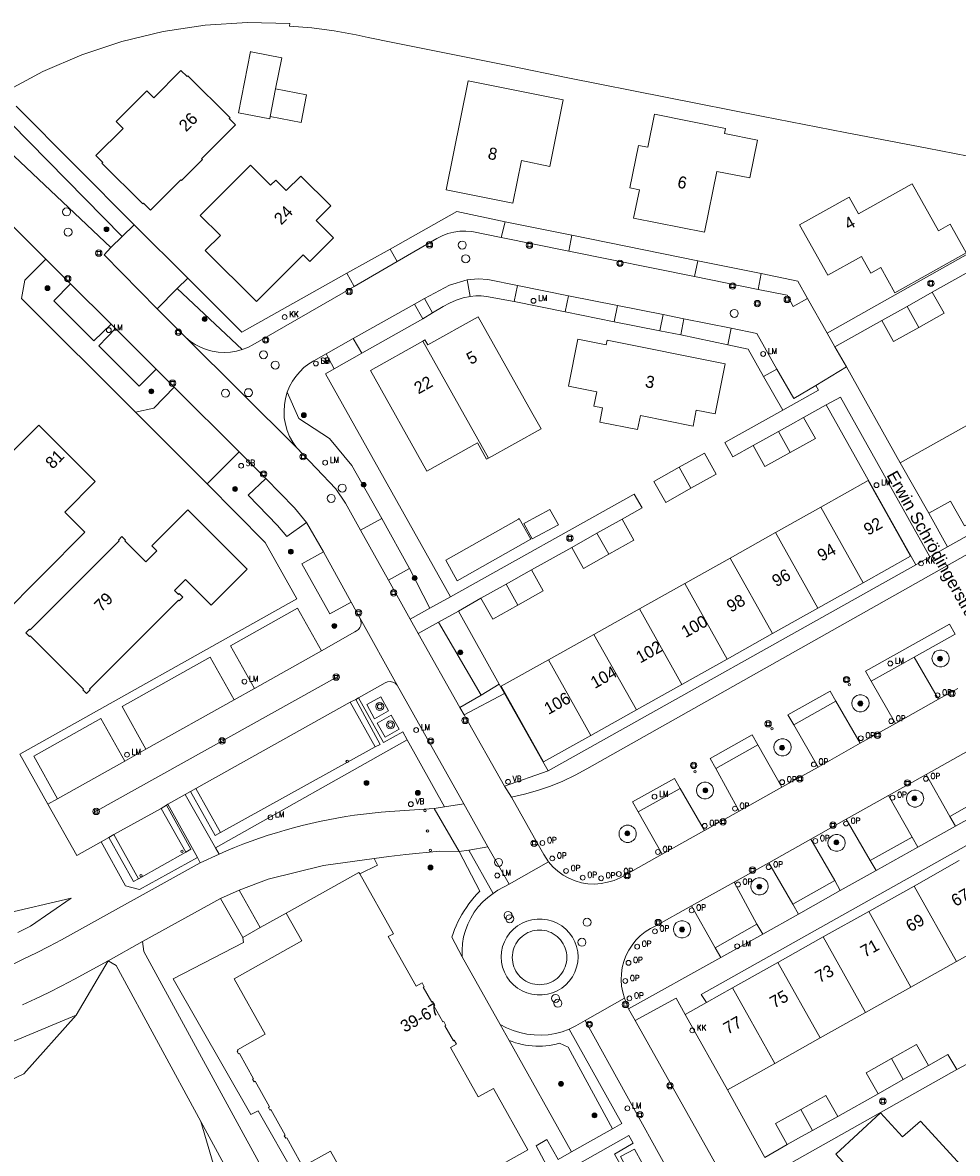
# Model space of a CAD drawing. Header units: metres. Extents: x 138165 to 154469, y 480134 to 494189.
# Tile 222 of 256: x 147555 to 147653, y 485279 to 485397. Entities that reach past the tile are written whole.
import ezdxf

# ---------------------------------------------------------------- set-up
doc = ezdxf.new("R2010")
doc.units = ezdxf.units.M
doc.header["$LTSCALE"] = 0.001
doc.header["$MEASUREMENT"] = 0
for name, color, linetype, lineweight in [('Level 5', 7, 'Continuous', 0), ('TOP-L-topo objecten punt', 7, 'Continuous', 0), ('TOP-L-topo objecten vlak', 7, 'Continuous', 0), ('TOP-L-verharding molgoot', 7, 'Continuous', 0), ('TOP-T-topo huisnummering naamgeving', 7, 'Continuous', 0)]:
    doc.layers.add(name, color=color, linetype=linetype, lineweight=lineweight)
doc.styles.add('Style-Arial', font='arial.ttf')
doc.styles.add('Style-INTL_ISO', font='INTL_ISO.shx')
doc.styles.add('Style-STANDARD', font='STANDARD.shx')

# ---------------------------------------------------------------- blocks, each defined once
blk = doc.blocks.new('24')
at = {"layer": 'TOP-L-topo objecten punt', "color": 7, "linetype": 'Continuous', "lineweight": 0}
for radius in [0.025, 0.0182, 0.0115, 0.005]:
    blk.add_circle((0, 0), radius, dxfattribs=at)
blk = doc.blocks.new('38')
at = {"layer": 'TOP-L-topo objecten punt', "color": 7, "linetype": 'Continuous', "lineweight": 0}
blk.add_circle((0, 0), 0.025, dxfattribs=at)
at = {"layer": 'TOP-L-topo objecten punt', "color": 7, "linetype": 'Continuous', "lineweight": 0, "style": 'Style-STANDARD'}
blk.add_text('OP', height=0.06, dxfattribs=at).set_placement((0.048, 0))
blk = doc.blocks.new('39')
at = {"layer": 'TOP-L-topo objecten punt', "color": 7, "linetype": 'Continuous', "lineweight": 0}
for p, q in [((0.0175, 0.0175), (-0.0175, 0.0175)), ((-0.0175, 0.0175), (-0.0175, -0.0175)), ((0.0175, 0.0175), (0.0175, -0.0175)), ((0.0175, -0.0175), (-0.0175, -0.0175))]:
    blk.add_line(p, q, dxfattribs=at)
blk.add_circle((0, 0), 0.0332, dxfattribs=at)
blk = doc.blocks.new('*U13')
at = {"layer": 'Level 5', "color": 7, "linetype": 'Continuous', "lineweight": 0}
blk.add_circle((0, 0), 0.0415, dxfattribs=at)
blk = doc.blocks.new('150')
at = {"layer": 'Level 5', "color": 7, "linetype": 'Continuous', "lineweight": 0}
blk.add_blockref('*U13', (0, 0), dxfattribs=at)
blk = doc.blocks.new('10')
at = {"layer": 'TOP-L-topo objecten punt', "linetype": 'Continuous', "lineweight": 0}
blk.add_circle((0, 0), 0.0125, dxfattribs=at)
blk = doc.blocks.new('16')
at = {"layer": 'TOP-L-topo objecten punt', "color": 7, "linetype": 'Continuous', "lineweight": 0}
blk.add_circle((0, 0), 0.025, dxfattribs=at)
at = {"layer": 'TOP-L-topo objecten punt', "color": 7, "linetype": 'Continuous', "lineweight": 0, "style": 'Style-STANDARD'}
blk.add_text('LM', height=0.06, dxfattribs=at).set_placement((0.0483, 0))
blk = doc.blocks.new('119')
at = {"layer": 'TOP-L-topo objecten punt', "color": 7, "linetype": 'Continuous', "lineweight": 0}
blk.add_circle((0, 0), 0.025, dxfattribs=at)
at = {"layer": 'TOP-L-topo objecten punt', "color": 7, "linetype": 'Continuous', "lineweight": 0, "style": 'Style-STANDARD'}
blk.add_text('KK', height=0.06, dxfattribs=at).set_placement((0.0483, 0))
blk = doc.blocks.new('14')
at = {"layer": 'TOP-L-topo objecten punt', "color": 7, "linetype": 'Continuous', "lineweight": 0}
blk.add_circle((0, 0), 0.025, dxfattribs=at)
at = {"layer": 'TOP-L-topo objecten punt', "color": 7, "linetype": 'Continuous', "lineweight": 0, "style": 'Style-STANDARD'}
blk.add_text('VB', height=0.06, dxfattribs=at).set_placement((0.0483, 0))
blk = doc.blocks.new('175')
at = {"layer": 'TOP-L-topo objecten punt', "color": 7, "linetype": 'Continuous', "lineweight": 0}
blk.add_circle((0, 0), 0.025, dxfattribs=at)
at = {"layer": 'TOP-L-topo objecten punt', "color": 7, "linetype": 'Continuous', "lineweight": 0, "style": 'Style-STANDARD'}
blk.add_text('SB', height=0.06, dxfattribs=at).set_placement((0.0483, 0))
blk = doc.blocks.new('27')
at = {"layer": 'TOP-L-topo objecten punt', "color": 7, "linetype": 'Continuous', "lineweight": 0}
for radius in [0.0415, 0.025]:
    blk.add_circle((0, 0), radius, dxfattribs=at)

msp = doc.modelspace()

# ---------------------------------------------------------------- linework, layer by layer
at = {"layer": 'TOP-L-topo objecten vlak', "flags": 128}
for points in [[(147553.68, 485389.64), (147557.58, 485391.74), (147561.63, 485393.48), (147565.8, 485394.87), (147570.08, 485395.9), (147574.43, 485396.55), (147578.83, 485396.83), (147583.22, 485396.73), (147583.21, 485396.48), (147585.52, 485396.28), (147587.83, 485395.97), (147590.11, 485395.56), (147591.38, 485395.3), (147593.93, 485394.78), (147599.98, 485393.55), (147606.03, 485392.33), (147612.08, 485391.11), (147632.38, 485387.09), (147640.89, 485385.43), (147649.4, 485383.78), (147657.91, 485382.15), (147658.03, 485382.13), (147663.22, 485381.13), (147673.09, 485379.38)], [(147581.76, 485389.95), (147582.4, 485393.18), (147579.23, 485393.8), (147579.14, 485393.82), (147577.89, 485387.47), (147581.15, 485386.83), (147581.2, 485387.09)], [(147571.93, 485391.87), (147569.11, 485389.03), (147568.4, 485389.74), (147565.22, 485386.56), (147565.93, 485385.85), (147563.1, 485383.02), (147563.81, 485382.31), (147563.73, 485382.23), (147567.98, 485378), (147568.05, 485378.07), (147568.76, 485377.37), (147571.91, 485380.52), (147571.98, 485380.44), (147574.16, 485382.62), (147574.08, 485382.7), (147577.59, 485386.21), (147576.95, 485386.86), (147577.03, 485386.93), (147572.65, 485391.3), (147572.58, 485391.22), (147571.93, 485391.87)], [(147601.75, 485390.79), (147599.48, 485379.48), (147606.38, 485378.09), (147607.27, 485382.5), (147610.23, 485381.9), (147611.62, 485388.8), (147601.75, 485390.79)], [(147581.76, 485389.95), (147581.2, 485387.09)], [(147581.2, 485387.09), (147584.4, 485386.46), (147584.97, 485389.32), (147581.76, 485389.95)], [(147552.29, 485388.38), (147565.83, 485374.64)], [(147554.83, 485388.15), (147567.09, 485375.85)], [(147631.78, 485384.62), (147628.35, 485385.31), (147628.45, 485385.84), (147621.1, 485387.32), (147620.41, 485383.89), (147619.43, 485384.09), (147618.54, 485379.67), (147619.52, 485379.48), (147618.93, 485376.54), (147626.28, 485375.06), (147627.56, 485381.39), (147630.99, 485380.7), (147631.78, 485384.62)], [(147564.64, 485373.48), (147554, 485383.56)], [(147585.31, 485372.02), (147587.78, 485374.49), (147585.97, 485376.29), (147587.49, 485377.81), (147584.39, 485380.9), (147582.87, 485379.39), (147581.77, 485380.49), (147581.23, 485379.95), (147579.14, 485382.03), (147573.94, 485376.82), (147576.03, 485374.74), (147574.46, 485373.16), (147579.77, 485367.87), (147584.61, 485372.72), (147585.31, 485372.02)], [(147646.06, 485368.78), (147653.46, 485372.94), (147651.8, 485375.9), (147650.59, 485375.22), (147647.85, 485380.11), (147642.27, 485376.98), (147641.29, 485378.72), (147636.14, 485375.84), (147639.08, 485370.6), (147642.57, 485372.56), (147643.54, 485370.81), (147644.59, 485371.4), (147646.06, 485368.78)], [(147557.92, 485372.26), (147551.4, 485378.76)], [(147593.64, 485373.31), (147600.56, 485377.22), (147605.59, 485376.15)], [(147605.59, 485376.15), (147605.17, 485374.52)], [(147612.51, 485374.77), (147605.59, 485376.15)], [(147567.09, 485375.85), (147565.83, 485374.64)], [(147572.63, 485370.31), (147567.09, 485375.85)], [(147605.17, 485374.52), (147602.12, 485375.13), (147601.5, 485375.18), (147600.87, 485375.17), (147600.25, 485375.08), (147599.64, 485374.93), (147599.06, 485374.7), (147598.5, 485374.41), (147594.37, 485372.02)], [(147565.83, 485374.64), (147564.64, 485373.48)], [(147605.17, 485374.52), (147612.2, 485373.09)], [(147612.2, 485373.09), (147612.51, 485374.77)], [(147612.51, 485374.77), (147625.58, 485372.11)], [(147657.26, 485372.94), (147656.39, 485374.39), (147639.02, 485364.59)], [(147564.64, 485373.48), (147563.96, 485372.73), (147569.45, 485367.12)], [(147593.64, 485373.31), (147589.15, 485370.82)], [(147594.37, 485372.02), (147593.64, 485373.31)], [(147625.23, 485370.46), (147612.2, 485373.09)], [(147555.39, 485368.18), (147555.73, 485370.1), (147557.92, 485372.26)], [(147557.92, 485372.26), (147560.46, 485369.72)], [(147594.37, 485372.02), (147589.9, 485369.42)], [(147625.58, 485372.11), (147625.23, 485370.46)], [(147632.17, 485370.77), (147625.58, 485372.11)], [(147649.93, 485368.83), (147654.64, 485371.47)], [(147571.55, 485369.21), (147572.63, 485370.31)], [(147572.63, 485370.31), (147578.24, 485364.7), (147589.15, 485370.82)], [(147589.15, 485370.82), (147589.9, 485369.42)], [(147601.65, 485370.12), (147602.77, 485370.23), (147603.79, 485370.17), (147606.87, 485369.54)], [(147625.23, 485370.46), (147631.84, 485369.13)], [(147631.84, 485369.13), (147632.17, 485370.77)], [(147632.17, 485370.77), (147635.97, 485370), (147636.98, 485368.2)], [(147560.46, 485369.72), (147558.72, 485367.94), (147562.9, 485363.79), (147564.68, 485365.53)], [(147564.68, 485365.53), (147560.46, 485369.72)], [(147569.45, 485367.12), (147571.55, 485369.21)], [(147578.3, 485362.88), (147571.55, 485369.21)], [(147589.9, 485369.42), (147579.4, 485363.37), (147578.86, 485363.1), (147578.3, 485362.88)], [(147597.23, 485368.19), (147599.81, 485369.56), (147601.65, 485370.12)], [(147601.65, 485370.12), (147601.9, 485368.76), (147601.97, 485368.4)], [(147606.52, 485367.88), (147606.87, 485369.54)], [(147606.87, 485369.54), (147612.18, 485368.48)], [(147636.98, 485368.2), (147635.49, 485367.36), (147634.85, 485368.53), (147631.84, 485369.13)], [(147567.2, 485356.39), (147555.39, 485368.18)], [(147596.18, 485367.61), (147597.23, 485368.19)], [(147598.06, 485366.69), (147597.23, 485368.19)], [(147601.97, 485368.4), (147601.23, 485368.24), (147600.52, 485368.01), (147599.82, 485367.71), (147599.16, 485367.35), (147598.06, 485366.69)], [(147601.97, 485368.4), (147602.53, 485368.46), (147603.09, 485368.46), (147603.65, 485368.41), (147606.52, 485367.88)], [(147611.82, 485366.82), (147606.52, 485367.88)], [(147612.18, 485368.48), (147611.82, 485366.82)], [(147617.26, 485367.47), (147612.18, 485368.48)], [(147639.02, 485364.59), (147636.98, 485368.2)], [(147647.31, 485367.37), (147649.93, 485368.83)], [(147648.53, 485365.18), (147651.15, 485366.65), (147649.93, 485368.83)], [(147572.4, 485364.18), (147569.45, 485367.12)], [(147589.82, 485364.03), (147596.18, 485367.61)], [(147596.18, 485367.61), (147597.03, 485366.08)], [(147597.03, 485366.08), (147598.06, 485366.69)], [(147611.82, 485366.82), (147616.92, 485365.76)], [(147616.92, 485365.76), (147617.26, 485367.47)], [(147617.26, 485367.47), (147621.99, 485366.51)], [(147644.69, 485365.9), (147647.31, 485367.37)], [(147648.53, 485365.18), (147647.31, 485367.37)], [(147564.68, 485365.53), (147565.14, 485365.06)], [(147597.03, 485366.08), (147590.71, 485362.52)], [(147603.87, 485351.6), (147609.31, 485354.65), (147608.36, 485356.35), (147602.79, 485366.29), (147597.56, 485363.36), (147597.26, 485363.88), (147597.05, 485363.76)], [(147621.65, 485364.84), (147616.92, 485365.76)], [(147621.99, 485366.51), (147621.65, 485364.84)], [(147624.15, 485366.09), (147621.99, 485366.51)], [(147623.82, 485364.42), (147624.15, 485366.09)], [(147624.15, 485366.09), (147629.07, 485365.11)], [(147639.83, 485363.16), (147644.69, 485365.9)], [(147644.69, 485365.9), (147645.92, 485363.72), (147648.53, 485365.18)], [(147565.14, 485365.06), (147563.4, 485363.26), (147567.6, 485359.09), (147569.37, 485360.84)], [(147569.37, 485360.84), (147565.14, 485365.06)], [(147621.65, 485364.84), (147623.82, 485364.42)], [(147628.72, 485363.38), (147623.82, 485364.42)], [(147629.07, 485365.11), (147628.72, 485363.38)], [(147633.81, 485360.86), (147631.73, 485364.57), (147629.07, 485365.11)], [(147639.02, 485364.59), (147639.83, 485363.16)], [(147572.4, 485364.18), (147583.92, 485352.71)], [(147578.3, 485362.88), (147577.69, 485362.71), (147577.07, 485362.61), (147576.43, 485362.58), (147575.8, 485362.61), (147575.17, 485362.72), (147574.56, 485362.89), (147573.97, 485363.12), (147573.41, 485363.42), (147572.89, 485363.77), (147572.4, 485364.18)], [(147587, 485362.43), (147589.82, 485364.03)], [(147590.71, 485362.52), (147589.82, 485364.03)], [(147597.05, 485363.76), (147591.61, 485360.71), (147597.47, 485350.25), (147602.71, 485353.19), (147603.66, 485351.49), (147603.87, 485351.6)], [(147597.05, 485363.76), (147603.87, 485351.6)], [(147616.09, 485363.38), (147613.14, 485363.97), (147612.16, 485359.07), (147615.1, 485358.48), (147614.8, 485357.01), (147615.71, 485356.83), (147615.42, 485355.35), (147619.34, 485354.57), (147619.64, 485356.04), (147625.1, 485354.94), (147625.43, 485356.6), (147627.39, 485356.21), (147628.44, 485361.4), (147616.18, 485363.87), (147616.09, 485363.38)], [(147628.72, 485363.38), (147630.81, 485362.91), (147632.42, 485360.09)], [(147582.97, 485358.46), (147583.21, 485359.04), (147583.51, 485359.59), (147583.86, 485360.1), (147584.26, 485360.58), (147584.7, 485361.01), (147585.19, 485361.39), (147585.72, 485361.72), (147587, 485362.43)], [(147587, 485362.43), (147587.84, 485360.9)], [(147587.84, 485360.9), (147590.71, 485362.52)], [(147641.01, 485361.09), (147639.83, 485363.16)], [(147569.37, 485360.84), (147571.22, 485358.98)], [(147587.84, 485360.9), (147586.92, 485360.38), (147599.91, 485337.2)], [(147632.42, 485360.09), (147633.81, 485360.86)], [(147633.81, 485360.86), (147635.56, 485357.82), (147637.85, 485359.17)], [(147641.01, 485361.09), (147637.85, 485359.17)], [(147646.61, 485351.14), (147641.01, 485361.09)], [(147634.4, 485356.59), (147632.42, 485360.09)], [(147571.22, 485358.98), (147569.1, 485356.81), (147567.2, 485356.39)], [(147577.97, 485352.26), (147571.22, 485358.98)], [(147637.85, 485359.17), (147638.12, 485358.66), (147634.4, 485356.59)], [(147680.74, 485358.77), (147651.51, 485342.41)], [(147583.92, 485352.71), (147583.54, 485353.27), (147583.21, 485353.86), (147582.96, 485354.48), (147582.77, 485355.13), (147582.66, 485355.8), (147582.63, 485356.48), (147582.67, 485357.15), (147582.78, 485357.82), (147582.97, 485358.46)], [(147592.78, 485345.34), (147589.67, 485350.84), (147587.36, 485353.65), (147584.18, 485355.74), (147582.97, 485358.46)], [(147606.24, 485316.4), (147607.61, 485316.71), (147608.96, 485317.09), (147610.28, 485317.55), (147611.58, 485318.08), (147612.84, 485318.69), (147614.08, 485319.36), (147681.53, 485357.38)], [(147638.93, 485357.15), (147640.39, 485357.96), (147649.67, 485341.36)], [(147567.2, 485356.39), (147574.65, 485348.96)], [(147634.4, 485356.59), (147628.39, 485353.24), (147629.23, 485351.74), (147631.34, 485352.91)], [(147636.57, 485355.84), (147638.93, 485357.15)], [(147648.24, 485340.55), (147638.93, 485357.15)], [(147553.57, 485340.26), (147550.74, 485337.42), (147553.11, 485335.06), (147561.94, 485343.91), (147559.86, 485345.99), (147563.04, 485349.17), (147557.16, 485355.04), (147547.98, 485345.84), (147553.57, 485340.26)], [(147633.96, 485354.38), (147635.21, 485355.08), (147636.57, 485355.84)], [(147635.18, 485352.2), (147637.8, 485353.66), (147636.57, 485355.84)], [(147654.06, 485355.32), (147646.61, 485351.14)], [(147631.34, 485352.91), (147633.96, 485354.38)], [(147633.96, 485354.38), (147635.18, 485352.2)], [(147590.58, 485344.12), (147589.01, 485346.95), (147588.01, 485348.41), (147583.92, 485352.71)], [(147631.34, 485352.91), (147632.56, 485350.73), (147635.18, 485352.2)], [(147574.65, 485348.96), (147577.97, 485352.26)], [(147577.97, 485352.26), (147580.73, 485349.51)], [(147624.88, 485348.48), (147627.49, 485349.95), (147626.27, 485352.13), (147623.66, 485350.67)], [(147623.66, 485350.67), (147621.04, 485349.2), (147622.26, 485347.02), (147624.88, 485348.48)], [(147623.66, 485350.67), (147624.88, 485348.48)], [(147649.56, 485345.89), (147646.61, 485351.14)], [(147580.73, 485349.51), (147578.92, 485347.76), (147581.95, 485344.63), (147582.93, 485343.46), (147584.97, 485344.93)], [(147584.97, 485344.93), (147583.72, 485346.44), (147580.73, 485349.51)], [(147642.76, 485338.68), (147647.68, 485341.43), (147643.28, 485349.28), (147638.36, 485346.52)], [(147555.2, 485320.87), (147583.97, 485337), (147580.68, 485342.86), (147574.65, 485348.96)], [(147617.73, 485345.28), (147619.8, 485346.46), (147618.98, 485347.87), (147599.93, 485337.21), (147599.91, 485337.2)], [(147649.56, 485345.89), (147651.83, 485347.16), (147653.28, 485344.57), (147658.46, 485347.48)], [(147571.66, 485336.85), (147571.73, 485336.78), (147572.12, 485337.16), (147571.73, 485337.55), (147571.66, 485337.47), (147571.27, 485337.87), (147572.41, 485339.01), (147575.06, 485336.36), (147578.79, 485340.1), (147572.63, 485346.25), (147568.9, 485342.52), (147569.43, 485341.98), (147568.3, 485340.84), (147566.12, 485343.01), (147566.19, 485343.08), (147565.81, 485343.46), (147565.43, 485343.08), (147565.5, 485343.01), (147556.28, 485333.77), (147556.21, 485333.84), (147555.83, 485333.46), (147556.21, 485333.08), (147556.28, 485333.15), (147561.83, 485327.62), (147561.76, 485327.55), (147562.14, 485327.17), (147562.52, 485327.55), (147562.45, 485327.62), (147571.66, 485336.85)], [(147607.68, 485344.89), (147607.54, 485344.81), (147608.41, 485343.22), (147611.11, 485344.7), (147610.24, 485346.29), (147607.68, 485344.89)], [(147638.36, 485346.52), (147633.65, 485343.88)], [(147638.36, 485346.52), (147642.76, 485338.68)], [(147651.51, 485342.41), (147649.56, 485345.89)], [(147584.97, 485344.93), (147586.73, 485341.9)], [(147592.78, 485345.34), (147590.58, 485344.12)], [(147595.67, 485340.15), (147592.78, 485345.34)], [(147606.97, 485345.28), (147599.42, 485341.03), (147600.62, 485338.89), (147608.25, 485343.19), (147607.05, 485345.33), (147606.97, 485345.28)], [(147615.12, 485343.81), (147617.73, 485345.28)], [(147616.34, 485341.63), (147618.95, 485343.1), (147617.73, 485345.28)], [(147590.58, 485344.12), (147593.47, 485338.93)], [(147612.5, 485342.35), (147615.12, 485343.81)], [(147615.12, 485343.81), (147616.34, 485341.63)], [(147633.65, 485343.88), (147628.94, 485341.24)], [(147633.65, 485343.88), (147638.05, 485336.03)], [(147608.31, 485340), (147612.5, 485342.35)], [(147612.5, 485342.35), (147613.72, 485340.17), (147616.34, 485341.63)], [(147651.51, 485342.41), (147649.67, 485341.36)], [(147586.73, 485341.9), (147584.49, 485340.63), (147587.39, 485335.43), (147589.59, 485336.67)], [(147589.59, 485336.67), (147586.73, 485341.9)], [(147628.94, 485341.24), (147624.23, 485338.6)], [(147628.94, 485341.24), (147633.34, 485333.39)], [(147649.67, 485341.36), (147648.24, 485340.55)], [(147593.47, 485338.93), (147595.67, 485340.15)], [(147595.67, 485340.15), (147597.78, 485336.03)], [(147605.7, 485338.53), (147608.31, 485340)], [(147606.92, 485336.35), (147609.53, 485337.82), (147608.31, 485340)], [(147648.24, 485340.55), (147610.04, 485319.13)], [(147595.72, 485334.91), (147593.47, 485338.93)], [(147603.08, 485337.07), (147605.7, 485338.53)], [(147605.7, 485338.53), (147606.92, 485336.35)], [(147624.23, 485338.6), (147619.52, 485335.96)], [(147624.23, 485338.6), (147628.63, 485330.75)], [(147638.05, 485336.03), (147642.76, 485338.68)], [(147589.59, 485336.67), (147590.53, 485334.96)], [(147599.91, 485337.2), (147597.78, 485336.03)], [(147600.74, 485335.72), (147603.08, 485337.07)], [(147603.08, 485337.07), (147604.3, 485334.89), (147606.92, 485336.35)], [(147586.53, 485331.59), (147584.03, 485336.02), (147577.07, 485332.14), (147579.55, 485327.7)], [(147597.78, 485336.03), (147595.72, 485334.91)], [(147598.66, 485334.58), (147600.74, 485335.72)], [(147600.74, 485335.72), (147604.98, 485328.16)], [(147619.52, 485335.96), (147614.81, 485333.31)], [(147619.52, 485335.96), (147623.92, 485328.11)], [(147633.34, 485333.39), (147638.05, 485336.03)], [(147590.53, 485334.96), (147590.62, 485334.73), (147590.64, 485334.49), (147590.61, 485334.25), (147590.51, 485334.02), (147590.36, 485333.83), (147590.17, 485333.68), (147589.98, 485333.58), (147586.53, 485331.59)], [(147594.37, 485328.05), (147590.53, 485334.96)], [(147595.72, 485334.91), (147596.55, 485333.42)], [(147596.55, 485333.42), (147598.66, 485334.58)], [(147603.09, 485327.01), (147598.66, 485334.58)], [(147643.6, 485328.44), (147642.99, 485329.49), (147651.72, 485334.37), (147652.31, 485333.33), (147648.05, 485330.95)], [(147600.89, 485325.72), (147596.55, 485333.42)], [(147614.81, 485333.31), (147610.1, 485330.67)], [(147614.81, 485333.31), (147619.21, 485325.47)], [(147628.63, 485330.75), (147633.34, 485333.39)], [(147579.55, 485327.7), (147586.53, 485331.59)], [(147649.9, 485330.82), (147649.94, 485331.07), (147650.05, 485331.3), (147650.21, 485331.49), (147650.42, 485331.62), (147650.67, 485331.69), (147650.92, 485331.69), (147651.16, 485331.62), (147651.38, 485331.49), (147651.54, 485331.3), (147651.65, 485331.07), (147651.68, 485330.82), (147651.64, 485330.57), (147651.54, 485330.34), (147651.37, 485330.16), (147651.16, 485330.02), (147650.92, 485329.95), (147650.67, 485329.95), (147650.43, 485330.02), (147650.22, 485330.16), (147650.05, 485330.34), (147649.94, 485330.57), (147649.9, 485330.82)], [(147577.47, 485326.52), (147574.98, 485330.96), (147565.82, 485325.83), (147568.29, 485321.4)], [(147610.1, 485330.67), (147605.18, 485327.92), (147609.58, 485320.07), (147614.5, 485322.83)], [(147610.1, 485330.67), (147614.5, 485322.83)], [(147623.92, 485328.11), (147628.63, 485330.75)], [(147648.05, 485330.95), (147643.6, 485328.44)], [(147650.58, 485326.57), (147648.05, 485330.95)], [(147594.37, 485328.05), (147594.17, 485328.24), (147593.92, 485328.36), (147593.65, 485328.42), (147593.37, 485328.39), (147593.12, 485328.29), (147590.38, 485326.73)], [(147601.31, 485315.72), (147594.37, 485328.05)], [(147604.98, 485328.16), (147603.09, 485327.01)], [(147604.98, 485328.16), (147605.52, 485327.19)], [(147619.21, 485325.47), (147623.92, 485328.11)], [(147643.6, 485328.44), (147646.1, 485324.07)], [(147579.55, 485327.7), (147577.47, 485326.52)], [(147591.23, 485326.03), (147592.69, 485326.84), (147593.49, 485325.37), (147592.04, 485324.56), (147591.23, 485326.03)], [(147603.09, 485327.01), (147600.89, 485325.72)], [(147605.52, 485327.19), (147601.33, 485324.96)], [(147605.52, 485327.19), (147609.49, 485320.1), (147610.04, 485319.13)], [(147635.55, 485323.92), (147634.94, 485324.96), (147639.32, 485327.41), (147639.91, 485326.37)], [(147643.37, 485326.16), (147643.33, 485325.91), (147643.22, 485325.68), (147643.05, 485325.49), (147642.84, 485325.35), (147642.6, 485325.28), (147642.34, 485325.28), (147642.1, 485325.35), (147641.88, 485325.49), (147641.72, 485325.68), (147641.61, 485325.91), (147641.57, 485326.16), (147641.6, 485326.41), (147641.71, 485326.65), (147641.88, 485326.84), (147642.09, 485326.98), (147642.34, 485327.05), (147642.6, 485327.05), (147642.84, 485326.98), (147643.06, 485326.84), (147643.23, 485326.65), (147643.33, 485326.41), (147643.37, 485326.16)], [(147652.59, 485327.71), (147650.58, 485326.57)], [(147568.29, 485321.4), (147577.47, 485326.52)], [(147573.46, 485317.32), (147589.5, 485326.26)], [(147589.5, 485326.26), (147590.07, 485326.56)], [(147589.5, 485326.26), (147592.09, 485321.62)], [(147590.07, 485326.56), (147590.38, 485326.73)], [(147592.09, 485321.62), (147592.6, 485321.89), (147590.07, 485326.56)], [(147590.38, 485326.73), (147592.96, 485322.1), (147594.97, 485323.21), (147595.43, 485322.38)], [(147601.33, 485324.96), (147600.89, 485325.72)], [(147639.91, 485326.37), (147635.55, 485323.92)], [(147642.44, 485322.01), (147639.91, 485326.37)], [(147650.58, 485326.57), (147646.1, 485324.07)], [(147566.12, 485320.15), (147563.6, 485324.59), (147556.64, 485320.68), (147559.1, 485316.25)], [(147592.3, 485324.09), (147593.75, 485324.92), (147594.59, 485323.47), (147593.14, 485322.65), (147592.3, 485324.09)], [(147605.51, 485317.54), (147601.33, 485324.96)], [(147614.5, 485322.83), (147619.21, 485325.47)], [(147635.55, 485323.92), (147638.1, 485319.53)], [(147646.1, 485324.07), (147642.44, 485322.01)], [(147595.43, 485322.38), (147575.53, 485311.15)], [(147595.43, 485322.38), (147599.29, 485315.41)], [(147627.45, 485319.39), (147626.86, 485320.42), (147631.23, 485322.87), (147631.82, 485321.83)], [(147635.28, 485321.59), (147635.25, 485321.34), (147635.14, 485321.11), (147634.97, 485320.91), (147634.76, 485320.78), (147634.51, 485320.7), (147634.26, 485320.7), (147634.01, 485320.78), (147633.8, 485320.91), (147633.63, 485321.11), (147633.52, 485321.34), (147633.48, 485321.59), (147633.52, 485321.84), (147633.63, 485322.07), (147633.8, 485322.27), (147634.01, 485322.4), (147634.26, 485322.47), (147634.51, 485322.47), (147634.76, 485322.4), (147634.97, 485322.27), (147635.14, 485322.07), (147635.24, 485321.84), (147635.28, 485321.59)], [(147568.29, 485321.4), (147566.12, 485320.15)], [(147576.04, 485312.73), (147592.09, 485321.62)], [(147631.82, 485321.83), (147627.45, 485319.39)], [(147634.3, 485317.45), (147631.82, 485321.83)], [(147642.44, 485322.01), (147638.1, 485319.53)], [(147649.28, 485318.76), (147653.71, 485321.25)], [(147558.12, 485315.69), (147555.2, 485320.87)], [(147559.1, 485316.25), (147566.12, 485320.15)], [(147610.04, 485319.13), (147605.51, 485317.54)], [(147627.45, 485319.39), (147629.89, 485314.96)], [(147638.1, 485319.53), (147634.3, 485317.45)], [(147645.38, 485316.57), (147649.28, 485318.76)], [(147649.28, 485318.76), (147651.74, 485314.42)], [(147605.51, 485317.54), (147606.24, 485316.4)], [(147619.41, 485314.88), (147618.82, 485315.91), (147623.17, 485318.36), (147623.77, 485317.31)], [(147625.44, 485317.1), (147625.48, 485317.35), (147625.59, 485317.58), (147625.76, 485317.77), (147625.97, 485317.9), (147626.21, 485317.97), (147626.46, 485317.97), (147626.7, 485317.9), (147626.92, 485317.77), (147627.08, 485317.58), (147627.19, 485317.35), (147627.23, 485317.1), (147627.19, 485316.86), (147627.08, 485316.63), (147626.92, 485316.44), (147626.7, 485316.31), (147626.46, 485316.24), (147626.21, 485316.24), (147625.97, 485316.31), (147625.76, 485316.44), (147625.59, 485316.63), (147625.48, 485316.86), (147625.44, 485317.1)], [(147634.3, 485317.45), (147629.89, 485314.96)], [(147660.86, 485318.16), (147652.33, 485313.39)], [(147559.1, 485316.25), (147558.12, 485315.69)], [(147570.58, 485315.67), (147572.36, 485316.7)], [(147572.36, 485316.7), (147572.92, 485317)], [(147575.53, 485311.15), (147572.36, 485316.7)], [(147572.92, 485317), (147573.46, 485317.32)], [(147572.92, 485317), (147575.49, 485312.44), (147576.04, 485312.73)], [(147573.46, 485317.32), (147576.04, 485312.73)], [(147610.09, 485309.71), (147609.84, 485310.07), (147609.61, 485310.45), (147608.64, 485312.14), (147606.24, 485316.4)], [(147623.77, 485317.31), (147619.41, 485314.88)], [(147626.29, 485312.95), (147623.77, 485317.31)], [(147645.38, 485316.57), (147640.99, 485314.12)], [(147647.84, 485312.25), (147645.38, 485316.57)], [(147649.04, 485316.26), (147649, 485316.01), (147648.89, 485315.78), (147648.72, 485315.59), (147648.51, 485315.46), (147648.27, 485315.39), (147648.01, 485315.39), (147647.77, 485315.46), (147647.56, 485315.59), (147647.39, 485315.78), (147647.28, 485316.01), (147647.24, 485316.26), (147647.28, 485316.52), (147647.39, 485316.75), (147647.55, 485316.94), (147647.77, 485317.08), (147648.01, 485317.15), (147648.27, 485317.15), (147648.51, 485317.08), (147648.73, 485316.94), (147648.9, 485316.75), (147649, 485316.52), (147649.04, 485316.26)], [(147651.74, 485314.42), (147656.19, 485316.92)], [(147558.12, 485315.69), (147561.13, 485310.35), (147563.66, 485311.77)], [(147564.97, 485312.52), (147569.86, 485315.25)], [(147569.86, 485315.25), (147570.42, 485315.59)], [(147569.86, 485315.25), (147572.43, 485310.69)], [(147570.42, 485315.59), (147570.58, 485315.67)], [(147572.43, 485310.69), (147572.94, 485311.01), (147570.42, 485315.59)], [(147570.58, 485315.67), (147573.66, 485310.15)], [(147598.22, 485315.23), (147593.63, 485314.93), (147592.71, 485314.85), (147591.79, 485314.76), (147590.87, 485314.66), (147589.96, 485314.53), (147589.05, 485314.4), (147588.13, 485314.24), (147587.23, 485314.07), (147586.32, 485313.89), (147585.42, 485313.68), (147584.52, 485313.47), (147583.63, 485313.24), (147582.74, 485312.99), (147581.85, 485312.72), (147580.97, 485312.45), (147580.1, 485312.15), (147579.23, 485311.84), (147578.36, 485311.52), (147577.5, 485311.18), (147576.65, 485310.83), (147575.9, 485310.5)], [(147599.29, 485315.41), (147598.22, 485315.23)], [(147600.81, 485310.77), (147598.22, 485315.23)], [(147599.29, 485315.41), (147601.31, 485315.72)], [(147603.78, 485311.26), (147601.31, 485315.72)], [(147626.49, 485295.1), (147625.93, 485295.93), (147661.94, 485316.12)], [(147619.41, 485314.88), (147621.9, 485310.5)], [(147629.89, 485314.96), (147626.29, 485312.95)], [(147637.34, 485312.05), (147640.99, 485314.12)], [(147640.99, 485314.12), (147643.49, 485309.82)], [(147652.33, 485313.39), (147651.74, 485314.42)], [(147619.2, 485312.6), (147619.2, 485312.68), (147619.19, 485312.76), (147619.17, 485312.84), (147619.15, 485312.91), (147619.12, 485312.98), (147619.08, 485313.05), (147619.04, 485313.12), (147618.99, 485313.18), (147618.94, 485313.24), (147618.88, 485313.29), (147618.82, 485313.34), (147618.75, 485313.38), (147618.68, 485313.42), (147618.61, 485313.45), (147618.54, 485313.47), (147618.46, 485313.49), (147618.38, 485313.5), (147618.3, 485313.5), (147618.23, 485313.5), (147618.15, 485313.49), (147618.07, 485313.47), (147618, 485313.45), (147617.92, 485313.42), (147617.86, 485313.38), (147617.79, 485313.34), (147617.73, 485313.29), (147617.67, 485313.24), (147617.62, 485313.18), (147617.57, 485313.12), (147617.53, 485313.05), (147617.49, 485312.98), (147617.46, 485312.91), (147617.44, 485312.84), (147617.42, 485312.76), (147617.41, 485312.68), (147617.41, 485312.6), (147617.41, 485312.53), (147617.42, 485312.45), (147617.44, 485312.37), (147617.46, 485312.3), (147617.49, 485312.23), (147617.53, 485312.16), (147617.57, 485312.09), (147617.62, 485312.03), (147617.67, 485311.97), (147617.73, 485311.92), (147617.79, 485311.87), (147617.86, 485311.83), (147617.92, 485311.79), (147618, 485311.76), (147618.07, 485311.74), (147618.15, 485311.72), (147618.23, 485311.71), (147618.3, 485311.71), (147618.38, 485311.71), (147618.46, 485311.72), (147618.54, 485311.74), (147618.61, 485311.76), (147618.68, 485311.79), (147618.75, 485311.83), (147618.82, 485311.87), (147618.88, 485311.92), (147618.94, 485311.97), (147618.99, 485312.03), (147619.04, 485312.09), (147619.08, 485312.16), (147619.12, 485312.23), (147619.15, 485312.3), (147619.17, 485312.37), (147619.19, 485312.45), (147619.2, 485312.53), (147619.2, 485312.6)], [(147626.29, 485312.95), (147621.9, 485310.5)], [(147652.33, 485313.39), (147648.43, 485311.21)], [(147563.66, 485311.77), (147564.44, 485312.22)], [(147573.66, 485310.15), (147567.63, 485306.82), (147566.16, 485307.2), (147563.66, 485311.77)], [(147564.44, 485312.22), (147564.97, 485312.52)], [(147564.44, 485312.22), (147566.99, 485307.66), (147567.52, 485307.94)], [(147567.52, 485307.94), (147564.97, 485312.52)], [(147632.96, 485309.6), (147637.34, 485312.05)], [(147639.8, 485307.76), (147637.34, 485312.05)], [(147640.89, 485311.66), (147640.86, 485311.41), (147640.75, 485311.18), (147640.58, 485310.99), (147640.37, 485310.86), (147640.12, 485310.79), (147639.87, 485310.79), (147639.63, 485310.86), (147639.41, 485310.99), (147639.25, 485311.18), (147639.14, 485311.41), (147639.1, 485311.66), (147639.14, 485311.91), (147639.25, 485312.14), (147639.42, 485312.33), (147639.63, 485312.47), (147639.87, 485312.54), (147640.12, 485312.54), (147640.37, 485312.47), (147640.58, 485312.33), (147640.75, 485312.14), (147640.86, 485311.91), (147640.89, 485311.66)], [(147643.49, 485309.82), (147647.84, 485312.25)], [(147647.84, 485312.25), (147648.43, 485311.21)], [(147567.52, 485307.94), (147572.43, 485310.69)], [(147575.9, 485310.5), (147573.94, 485309.61)], [(147575.9, 485310.5), (147575.53, 485311.15)], [(147591.99, 485310.05), (147593.5, 485310.25), (147595.28, 485310.47), (147598.78, 485310.79), (147600.81, 485310.77)], [(147601.14, 485299.82), (147600.06, 485301.89), (147600.18, 485302.25), (147600.34, 485302.66), (147600.51, 485303.06), (147600.69, 485303.46), (147600.89, 485303.85), (147601.1, 485304.23), (147601.33, 485304.61), (147601.57, 485304.97), (147601.82, 485305.33), (147602.08, 485305.68), (147602.36, 485306.02), (147602.65, 485306.35), (147602.95, 485306.66), (147600.81, 485310.77)], [(147600.81, 485310.77), (147601.82, 485310.92)], [(147601.82, 485310.92), (147603.78, 485311.26)], [(147601.82, 485310.92), (147604.36, 485306.41)], [(147603.78, 485311.26), (147605.99, 485307.39)], [(147621.9, 485310.5), (147617.52, 485308.05), (147616.89, 485307.77), (147616.23, 485307.57), (147615.56, 485307.44), (147614.87, 485307.39), (147614.18, 485307.42), (147613.5, 485307.53), (147612.84, 485307.72), (147612.21, 485307.99), (147611.61, 485308.32), (147611.05, 485308.73), (147610.54, 485309.19), (147610.09, 485309.71)], [(147648.43, 485311.21), (147644.09, 485308.78)], [(147573.94, 485309.61), (147559.52, 485301.6), (147558.23, 485300.92), (147556.92, 485300.26), (147555.61, 485299.61), (147554.29, 485298.97)], [(147573.66, 485310.15), (147573.94, 485309.61)], [(147577.97, 485306.77), (147580.99, 485307.89), (147586.74, 485309.33), (147591.99, 485310.05)], [(147591.99, 485310.05), (147592.35, 485309.36), (147590.5, 485308.44)], [(147610.09, 485309.71), (147605.99, 485307.39)], [(147629.35, 485307.59), (147632.96, 485309.6)], [(147632.96, 485309.6), (147635.44, 485305.31)], [(147644.09, 485308.78), (147643.49, 485309.82)], [(147652.74, 485309.82), (147648.04, 485307.18)], [(147590.5, 485308.44), (147590.41, 485308.6), (147582.87, 485304.37)], [(147599.35, 485274.98), (147607.94, 485279.79), (147604.37, 485286.16), (147602.8, 485285.28), (147599.91, 485290.42), (147600.53, 485290.77), (147600.3, 485291.18), (147600.21, 485291.12), (147599.34, 485292.67), (147599.44, 485292.72), (147599.21, 485293.13), (147599.11, 485293.07), (147598.19, 485294.73), (147598.28, 485294.78), (147598.05, 485295.19), (147597.96, 485295.14), (147597.09, 485296.68), (147597.19, 485296.73), (147596.96, 485297.14), (147596.34, 485296.79), (147593.46, 485301.94), (147593.98, 485302.23), (147590.5, 485308.44)], [(147631.09, 485307.15), (147631.13, 485307.4), (147631.23, 485307.64), (147631.4, 485307.83), (147631.61, 485307.97), (147631.86, 485308.04), (147632.11, 485308.04), (147632.36, 485307.97), (147632.57, 485307.83), (147632.74, 485307.64), (147632.85, 485307.4), (147632.88, 485307.15), (147632.85, 485306.9), (147632.74, 485306.67), (147632.57, 485306.47), (147632.36, 485306.34), (147632.11, 485306.26), (147631.86, 485306.26), (147631.61, 485306.34), (147631.4, 485306.47), (147631.23, 485306.67), (147631.13, 485306.9), (147631.09, 485307.15)], [(147644.09, 485308.78), (147640.38, 485306.72)], [(147605.99, 485307.39), (147604.83, 485306.74), (147604.36, 485306.41)], [(147624.95, 485305.13), (147629.35, 485307.59)], [(147631.73, 485303.23), (147629.35, 485307.59)], [(147635.44, 485305.31), (147639.8, 485307.76)], [(147639.8, 485307.76), (147640.38, 485306.72)], [(147648.04, 485307.18), (147643.33, 485304.54)], [(147652.43, 485299.34), (147648.04, 485307.18)], [(147553.44, 485304.28), (147560.54, 485305.92), (147556.3, 485303.03), (147554.99, 485302.37)], [(147567.93, 485301.43), (147576.03, 485305.9)], [(147577.97, 485306.77), (147576.03, 485305.9)], [(147576.03, 485305.9), (147578.35, 485301.85)], [(147580.17, 485302.87), (147577.97, 485306.77)], [(147604.36, 485306.41), (147603.79, 485306), (147603.27, 485305.53), (147602.8, 485305.01), (147602.38, 485304.46)], [(147640.38, 485306.72), (147636.04, 485304.28)], [(147617.68, 485296.8), (147617.63, 485297.44), (147617.66, 485298.08), (147617.75, 485298.72), (147617.91, 485299.34), (147618.13, 485299.94), (147618.42, 485300.52), (147618.77, 485301.06), (147619.17, 485301.56), (147619.62, 485302.02), (147620.13, 485302.42), (147620.67, 485302.77), (147621.24, 485303.05), (147624.95, 485305.13)], [(147624.95, 485305.13), (147627.39, 485300.78)], [(147636.04, 485304.28), (147635.44, 485305.31)], [(147643.33, 485304.54), (147638.61, 485301.9)], [(147643.33, 485304.54), (147647.72, 485296.7)], [(147582.87, 485304.37), (147584.49, 485301.49), (147577.44, 485297.54), (147580.67, 485291.79), (147577.79, 485290.17), (147577.84, 485290.08), (147577.75, 485290.02), (147577.9, 485289.75), (147578, 485289.8), (147579.47, 485287.18), (147579.37, 485287.12), (147579.52, 485286.85), (147579.62, 485286.91), (147581.11, 485284.25), (147581.02, 485284.19), (147581.17, 485283.92), (147581.26, 485283.97), (147582.75, 485281.32), (147582.66, 485281.26), (147582.81, 485280.99), (147582.91, 485281.04), (147584.38, 485278.42)], [(147582.87, 485304.37), (147580.17, 485302.87)], [(147601.71, 485303.23), (147602.01, 485303.86), (147602.38, 485304.46)], [(147602.38, 485304.46), (147602.01, 485303.86), (147601.71, 485303.23)], [(147605.17, 485299.82), (147605.21, 485300.36), (147605.32, 485300.89), (147605.51, 485301.4), (147605.76, 485301.88), (147606.08, 485302.32), (147606.45, 485302.71), (147606.88, 485303.05), (147607.34, 485303.33), (147607.84, 485303.55), (147608.36, 485303.69), (147608.9, 485303.76), (147609.44, 485303.76), (147609.97, 485303.69), (147610.5, 485303.55), (147610.99, 485303.33), (147611.46, 485303.05), (147611.88, 485302.71), (147612.25, 485302.32), (147612.57, 485301.88), (147612.82, 485301.4), (147613.01, 485300.89), (147613.13, 485300.36), (147613.17, 485299.82), (147613.13, 485299.28), (147613.01, 485298.75), (147612.82, 485298.24), (147612.57, 485297.76), (147612.25, 485297.32), (147611.88, 485296.93), (147611.46, 485296.59), (147610.99, 485296.31), (147610.5, 485296.1), (147609.97, 485295.95), (147609.44, 485295.88), (147608.9, 485295.88), (147608.36, 485295.95), (147607.84, 485296.1), (147607.34, 485296.31), (147606.88, 485296.59), (147606.45, 485296.93), (147606.08, 485297.32), (147605.76, 485297.76), (147605.51, 485298.24), (147605.32, 485298.75), (147605.21, 485299.28), (147605.17, 485299.82)], [(147624.85, 485302.7), (147624.81, 485302.44), (147624.71, 485302.21), (147624.54, 485302.02), (147624.32, 485301.88), (147624.08, 485301.81), (147623.82, 485301.81), (147623.58, 485301.88), (147623.36, 485302.02), (147623.2, 485302.21), (147623.09, 485302.44), (147623.05, 485302.7), (147623.09, 485302.95), (147623.2, 485303.18), (147623.36, 485303.37), (147623.58, 485303.51), (147623.82, 485303.58), (147624.08, 485303.58), (147624.32, 485303.51), (147624.54, 485303.37), (147624.71, 485303.18), (147624.81, 485302.95), (147624.85, 485302.7)], [(147636.04, 485304.28), (147632.33, 485302.18)], [(147578.35, 485301.85), (147580.17, 485302.87)], [(147601.71, 485303.23), (147601.46, 485302.58), (147601.28, 485301.9), (147601.16, 485301.21), (147601.12, 485300.51), (147601.14, 485299.82)], [(147612, 485299.78), (147611.99, 485300.02), (147611.95, 485300.27), (147611.9, 485300.51), (147611.83, 485300.75), (147611.73, 485300.97), (147611.62, 485301.2), (147611.48, 485301.4), (147611.33, 485301.6), (147611.17, 485301.78), (147610.98, 485301.95), (147610.79, 485302.1), (147610.58, 485302.23), (147610.36, 485302.35), (147610.13, 485302.44), (147609.9, 485302.52), (147609.65, 485302.57), (147609.41, 485302.6), (147609.16, 485302.61), (147608.91, 485302.6), (147608.67, 485302.57), (147608.43, 485302.52), (147608.19, 485302.44), (147607.96, 485302.35), (147607.74, 485302.23), (147607.53, 485302.1), (147607.34, 485301.95), (147607.16, 485301.78), (147606.99, 485301.6), (147606.84, 485301.4), (147606.7, 485301.2), (147606.59, 485300.97), (147606.5, 485300.75), (147606.42, 485300.51), (147606.37, 485300.27), (147606.34, 485300.02), (147606.33, 485299.78), (147606.34, 485299.53), (147606.37, 485299.28), (147606.42, 485299.04), (147606.5, 485298.81), (147606.59, 485298.58), (147606.7, 485298.36), (147606.84, 485298.15), (147606.99, 485297.95), (147607.16, 485297.77), (147607.34, 485297.6), (147607.53, 485297.45), (147607.74, 485297.32), (147607.96, 485297.21), (147608.19, 485297.11), (147608.43, 485297.04), (147608.67, 485296.98), (147608.91, 485296.95), (147609.16, 485296.94), (147609.41, 485296.95), (147609.65, 485296.98), (147609.9, 485297.04), (147610.13, 485297.11), (147610.36, 485297.21), (147610.58, 485297.32), (147610.79, 485297.45), (147610.98, 485297.6), (147611.17, 485297.77), (147611.33, 485297.95), (147611.48, 485298.15), (147611.62, 485298.36), (147611.73, 485298.58), (147611.83, 485298.81), (147611.9, 485299.04), (147611.95, 485299.28), (147611.99, 485299.53), (147612, 485299.78)], [(147627.39, 485300.78), (147631.73, 485303.23)], [(147632.33, 485302.18), (147627.97, 485299.76)], [(147631.73, 485303.23), (147632.33, 485302.18)], [(147564.37, 485299.42), (147567.93, 485301.43)], [(147585.37, 485268.69), (147568.08, 485300.4), (147567.93, 485301.43)], [(147578.35, 485301.85), (147578.42, 485301.31), (147571.11, 485297.56), (147579.2, 485283.46), (147579.94, 485283.83), (147583.84, 485277), (147584.95, 485277.7), (147589.55, 485269.76), (147594.78, 485272.59)], [(147638.61, 485301.9), (147633.9, 485299.26)], [(147638.61, 485301.9), (147643.01, 485294.06)], [(147652.43, 485299.34), (147657.14, 485301.98)], [(147601.14, 485299.82), (147605.07, 485292.81)], [(147627.97, 485299.76), (147627.39, 485300.78)], [(147555.48, 485294.84), (147556.84, 485295.48), (147558.2, 485296.14), (147559.55, 485296.81), (147560.89, 485297.5), (147564.37, 485299.42)], [(147564.37, 485299.42), (147561.05, 485293.76)], [(147564.37, 485299.42), (147565.21, 485298.94), (147574, 485282.72)], [(147627.97, 485299.76), (147618.41, 485294.45)], [(147633.9, 485299.26), (147629.19, 485296.62)], [(147633.9, 485299.26), (147638.3, 485291.41)], [(147647.72, 485296.7), (147652.43, 485299.34)], [(147617.68, 485296.8), (147617.8, 485296.16), (147617.98, 485295.55)], [(147617.98, 485295.55), (147617.8, 485296.16), (147617.68, 485296.8)], [(147629.19, 485296.62), (147626.49, 485295.1)], [(147633.59, 485288.77), (147630.96, 485293.46), (147629.19, 485296.62)], [(147643.01, 485294.06), (147647.72, 485296.7)], [(147617.98, 485295.55), (147613.89, 485293.22)], [(147618.41, 485294.45), (147618.17, 485294.99), (147617.98, 485295.55)], [(147619.08, 485293.22), (147623.33, 485295.54), (147624.28, 485293.86)], [(147624.28, 485293.86), (147626.49, 485295.1)], [(147619.08, 485293.22), (147618.41, 485294.45)], [(147638.3, 485291.41), (147643.01, 485294.06)], [(147561.05, 485293.76), (147537.64, 485284.01)], [(147561.05, 485293.76), (147555.61, 485287.67), (147553.16, 485286.51)], [(147605.07, 485292.81), (147606, 485291.15)], [(147605.07, 485292.81), (147605.73, 485292.46), (147606.41, 485292.18), (147607.12, 485291.96), (147607.85, 485291.81), (147608.59, 485291.72), (147609.33, 485291.7), (147610.07, 485291.75), (147610.8, 485291.87), (147611.52, 485292.06), (147612.22, 485292.31)], [(147612.22, 485292.31), (147612.93, 485292.67), (147613.89, 485293.22)], [(147613.89, 485293.22), (147622.56, 485277.59)], [(147628.39, 485276.63), (147619.08, 485293.22)], [(147624.28, 485293.86), (147628.67, 485286.02)], [(147612.22, 485292.31), (147617.71, 485282.54), (147616.73, 485281.99)], [(147612.49, 485279.59), (147606, 485291.15)], [(147606, 485291.15), (147606.31, 485291.03), (147606.65, 485290.92), (147606.99, 485290.82), (147607.34, 485290.74), (147607.69, 485290.67), (147608.04, 485290.61), (147608.4, 485290.58), (147608.76, 485290.56), (147609.11, 485290.55), (147609.47, 485290.56), (147609.82, 485290.59), (147610.18, 485290.64), (147610.53, 485290.69), (147610.88, 485290.77), (147611.22, 485290.86), (147612.13, 485290.46), (147616.73, 485281.99)], [(147633.59, 485288.77), (147638.3, 485291.41)], [(147649.53, 485288.55), (147648.31, 485290.73), (147645.7, 485289.27)], [(147645.7, 485289.27), (147643.08, 485287.8), (147644.3, 485285.62)], [(147645.7, 485289.27), (147646.92, 485287.09)], [(147652.48, 485288.15), (147651.56, 485289.7), (147649.53, 485288.55)], [(147652.48, 485288.15), (147654.63, 485289.27)], [(147628.67, 485286.02), (147631.55, 485287.63), (147633.59, 485288.77)], [(147633.46, 485277.42), (147652.48, 485288.15)], [(147649.53, 485288.55), (147646.92, 485287.09)], [(147646.92, 485287.09), (147644.3, 485285.62)], [(147628.67, 485286.02), (147632.56, 485279.01)], [(147640.11, 485283.27), (147638.89, 485285.45), (147636.27, 485283.98)], [(147644.3, 485285.62), (147640.11, 485283.27)], [(147636.27, 485283.98), (147634.65, 485283.07), (147633.66, 485282.52), (147634.88, 485280.34)], [(147636.27, 485283.98), (147637.5, 485281.81)], [(147652.92, 485278.18), (147648.71, 485282.76), (147646.83, 485281.16), (147644.56, 485283.62), (147639.92, 485279.34), (147642.17, 485276.87), (147639.42, 485274.29), (147643.65, 485269.69)], [(147574, 485282.72), (147577.57, 485270.6)], [(147574, 485282.72), (147582.48, 485267.12), (147585.37, 485268.69)], [(147640.11, 485283.27), (147637.5, 485281.81)], [(147612.49, 485279.59), (147611.08, 485278.79), (147609.92, 485280.85), (147608.8, 485280.21), (147609.93, 485278.14), (147610.64, 485276.87), (147618.44, 485281.27), (147618.88, 485280.47), (147616.95, 485279.36), (147619.52, 485274.81)], [(147616.73, 485281.99), (147612.49, 485279.59)], [(147637.5, 485281.81), (147636.05, 485281), (147634.88, 485280.34)], [(147617.57, 485279.09), (147619.03, 485279.88), (147619.83, 485278.4), (147618.36, 485277.62), (147617.57, 485279.09)], [(147634.88, 485280.34), (147632.56, 485279.01)], [(147584.59, 485278.05), (147587.46, 485279.66), (147590.69, 485273.91)]]:
    msp.add_lwpolyline(points, dxfattribs=at)
at = {"layer": 'TOP-L-verharding molgoot', "flags": 128}
msp.add_lwpolyline([(147588.27, 485328.99), (147562.9, 485314.81)], dxfattribs=at)

# ---------------------------------------------------------------- block references
at = {"layer": 'TOP-L-topo objecten punt', "xscale": 10, "yscale": 10, "zscale": 10}
for name, p in [('150', (147560.05, 485377.18)), ('150', (147560.21, 485375.08)), ('24', (147564.2, 485375.38)), ('39', (147597.73, 485373.76)), ('150', (147601.13, 485373.74)), ('39', (147608.11, 485373.72)), ('39', (147563.4, 485372.9)), ('150', (147601.49, 485372.31)), ('39', (147617.51, 485371.84)), ('39', (147560.18, 485370.25)), ('24', (147558.08, 485369.26)), ('39', (147589.39, 485368.91)), ('39', (147629.2, 485369.49)), ('39', (147649.79, 485369.76)), ('16', (147608.53, 485367.94)), ('39', (147631.77, 485367.66)), ('39', (147634.87, 485368.09)), ('119', (147582.7, 485366.26)), ('150', (147629.37, 485366.64)), ('24', (147574.4, 485366.05)), ('16', (147564.44, 485364.9)), ('39', (147571.66, 485364.68)), ('39', (147580.73, 485363.88)), ('150', (147580.5, 485362.35)), ('175', (147585.94, 485361.43)), ('16', (147585.94, 485361.43)), ('16', (147632.38, 485362.43)), ('150', (147581.72, 485361.27)), ('39', (147571.05, 485359.39)), ('24', (147568.85, 485358.55)), ('150', (147576.55, 485358.35)), ('150', (147578.94, 485358.41)), ('24', (147584.69, 485356.07)), ('175', (147578.18, 485350.82)), ('39', (147584.61, 485351.76)), ('16', (147586.9, 485351.14)), ('39', (147580.51, 485349.97)), ('24', (147590.9, 485348.85)), ('16', (147644.14, 485348.81)), ('24', (147577.55, 485348.41)), ('150', (147588.68, 485348.5)), ('150', (147587.53, 485347.43)), ('39', (147612.31, 485343.31)), ('24', (147583.34, 485341.9)), ('119', (147648.77, 485340.68)), ('24', (147596.2, 485339.16)), ('39', (147594.01, 485337.63)), ('39', (147590.37, 485335.56)), ('24', (147587.85, 485334.19)), ('24', (147600.94, 485331.44)), ('16', (147645.57, 485330.29)), ('24', (147650.74, 485330.79)), ('39', (147588.05, 485328.88)), ('16', (147578.52, 485328.41)), ('39', (147641.03, 485328.61)), ('10', (147641.33, 485328.09)), ('38', (147650.48, 485326.99)), ('39', (147651.96, 485327.17)), ('27', (147592.57, 485325.82)), ('24', (147642.47, 485326.14)), ('39', (147601.43, 485324.38)), ('38', (147645.67, 485324.3)), ('27', (147593.67, 485323.91)), ('16', (147596.35, 485323.38)), ('39', (147632.89, 485324.03)), ('10', (147633.29, 485323.52)), ('39', (147576.2, 485322.25)), ('39', (147597.85, 485322.24)), ('38', (147642.51, 485322.53)), ('39', (147644.25, 485322.85)), ('16', (147566.33, 485320.82)), ('24', (147634.34, 485321.54)), ('10', (147589.19, 485320.13)), ('39', (147625.16, 485319.71)), ('38', (147637.64, 485319.81)), ('14', (147605.89, 485318.01)), ('10', (147625.3, 485319.05)), ('38', (147634.35, 485317.97)), ('39', (147636.17, 485318.31)), ('38', (147649.27, 485318.31)), ('24', (147591.19, 485317.89)), ('39', (147647.35, 485317.88)), ('14', (147595.8, 485315.68)), ('24', (147596.52, 485316.86)), ('16', (147621.09, 485316.46)), ('24', (147626.38, 485317.12)), ('38', (147645.8, 485316.36)), ('24', (147648.08, 485316.28)), ('39', (147563.13, 485314.93)), ('10', (147597.28, 485315.01)), ('38', (147629.45, 485315.22)), ('16', (147581.22, 485314.32)), ('38', (147626.31, 485313.44)), ('39', (147628.21, 485313.85)), ('38', (147640.98, 485313.67)), ('10', (147597.53, 485312.9)), ('24', (147618.27, 485312.65)), ('39', (147639.62, 485313.51)), ('39', (147608.6, 485311.62)), ('38', (147609.46, 485311.65)), ('38', (147637.79, 485311.86)), ('24', (147639.98, 485311.71)), ('10', (147572.05, 485310.79)), ('10', (147597.82, 485310.88)), ('38', (147610.48, 485310.05)), ('38', (147621.45, 485310.72)), ('24', (147597.84, 485309.11)), ('150', (147604.91, 485309.64)), ('38', (147611.91, 485308.75)), ('39', (147631.27, 485308.84)), ('38', (147632.94, 485309.14)), ('10', (147567.77, 485308.26)), ('16', (147604.77, 485308.28)), ('38', (147613.64, 485308.05)), ('38', (147615.55, 485307.99)), ('38', (147617.39, 485308.43)), ('39', (147618.25, 485308.26)), ('38', (147629.76, 485307.34)), ('24', (147631.98, 485307.13)), ('150', (147605.89, 485304.13)), ('38', (147624.95, 485304.66)), ('150', (147606.07, 485303.79)), ('150', (147614.09, 485303.42)), ('39', (147621.48, 485303.39)), ('38', (147621.14, 485302.48)), ('24', (147623.96, 485302.67)), ('150', (147613.56, 485301.35)), ('38', (147619.29, 485300.89)), ('16', (147629.68, 485300.93)), ('38', (147618.39, 485299.21)), ('38', (147618.06, 485297.33)), ('150', (147610.82, 485295.52)), ('150', (147611.06, 485295.01)), ('39', (147618.08, 485294.89)), ('38', (147618.49, 485295.52)), ('39', (147614.33, 485292.83)), ('119', (147625.01, 485292.19)), ('24', (147611.38, 485286.65)), ('39', (147622.7, 485286.45)), ('16', (147618.28, 485284.1)), ('39', (147644.8, 485284.84)), ('24', (147614.86, 485283.37)), ('39', (147619.58, 485283.44))]:
    msp.add_blockref(name, p, dxfattribs=at)

# ---------------------------------------------------------------- texts
at = {"layer": 'TOP-T-topo huisnummering naamgeving'}
for s, rotation, style, p in [('26', 45.5, 'Style-INTL_ISO', (147572.47, 485385.42)), ('8', 348.6, 'Style-INTL_ISO', (147603.72, 485382.7)), ('6', 348.6, 'Style-INTL_ISO', (147623.4, 485379.72)), ('24', 45.1, 'Style-INTL_ISO', (147582.34, 485375.75)), ('4', 29.3, 'Style-INTL_ISO', (147641.25, 485375.26)), ('5', 29.3, 'Style-INTL_ISO', (147602.02, 485361.28)), ('22', 29.3, 'Style-INTL_ISO', (147596.58, 485358.22)), ('3', 348.6, 'Style-INTL_ISO', (147620.05, 485359.01)), ('81', 45.1, 'Style-INTL_ISO', (147558.61, 485350.41)), ('Erwin Schrödingerstraat', 299.3, 'Style-Arial', (147645.15, 485349.85)), ('92', 29.3, 'Style-INTL_ISO', (147643.26, 485343.54)), ('94', 29.3, 'Style-INTL_ISO', (147638.45, 485340.84)), ('96', 29.3, 'Style-INTL_ISO', (147633.74, 485338.2)), ('79', 44.6, 'Style-INTL_ISO', (147563.66, 485335.58)), ('98', 29.3, 'Style-INTL_ISO', (147629.03, 485335.56)), ('100', 29.3, 'Style-INTL_ISO', (147624.32, 485332.92)), ('102', 29.3, 'Style-INTL_ISO', (147619.61, 485330.28)), ('104', 29.3, 'Style-INTL_ISO', (147614.9, 485327.64)), ('106', 29.3, 'Style-INTL_ISO', (147610.08, 485324.94)), ('67', 29.3, 'Style-INTL_ISO', (147652.34, 485305.01)), ('69', 29.3, 'Style-INTL_ISO', (147647.64, 485302.37)), ('71', 29.3, 'Style-INTL_ISO', (147642.93, 485299.73)), ('73', 29.3, 'Style-INTL_ISO', (147638.22, 485297.09)), ('75', 29.3, 'Style-INTL_ISO', (147633.51, 485294.45)), ('39-67', 29.3, 'Style-INTL_ISO', (147595.16, 485291.94)), ('77', 29.3, 'Style-INTL_ISO', (147628.69, 485291.75))]:
    msp.add_text(s, height=1.25, rotation=rotation, dxfattribs=dict(at, style=style)).set_placement(p)

doc.saveas('drawing.dxf')
